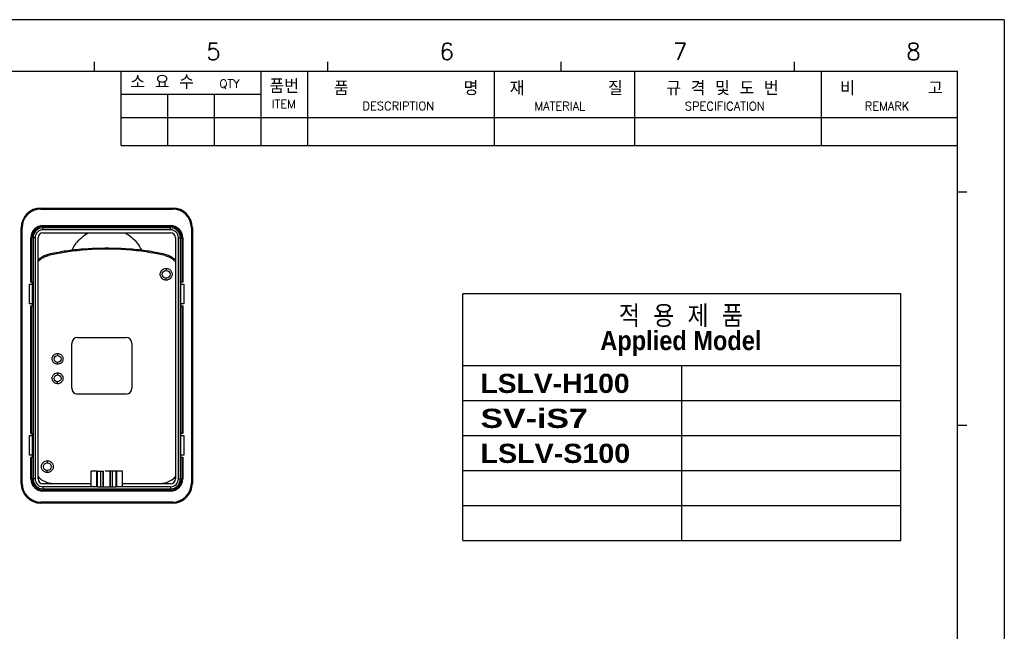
# Model space of a CAD drawing. Header units: millimetres. Extents: x 0 to 996, y 0 to 704.
# Tile 12 of 12: x 496 to 996, y 393 to 704. Entities that reach past the tile are written whole.
import ezdxf
from ezdxf.enums import TextEntityAlignment as Align

# ---------------------------------------------------------------- set-up
doc = ezdxf.new("R2010")
doc.units = ezdxf.units.MM
doc.header["$LTSCALE"] = 0.3
doc.layers.add('AM_0', color=7, linetype='Continuous', lineweight=30)
doc.styles.add('AR', font='arialbd.ttf')
doc.styles.add('WHGTXT', font='simplex', dxfattribs={"bigfont": 'whgtxt'})

# ---------------------------------------------------------------- blocks, each defined once
blk = doc.blocks.new('A$C759C226F')
at = {"linetype": 'Continuous'}
blk.add_line((334.43, 236.49), (0, 236.49), dxfattribs=at)
for p, q in [((334.43, 236.49), (334.43, 0)), ((334.43, 236.49), (334.43, 0)), ((179.16, 229.32), (179.16, 227.73)), ((218.97, 229.32), (218.97, 227.73)), ((258.79, 229.32), (258.79, 227.73)), ((298.6, 229.32), (298.6, 227.73)), ((19.91, 227.73), (326.47, 227.73)), ((183.78, 214.99), (183.78, 227.73)), ((207.67, 214.99), (207.67, 227.73)), ((215.63, 214.99), (215.63, 227.73)), ((247.48, 214.99), (247.48, 227.73)), ((271.37, 214.99), (271.37, 227.73)), ((303.22, 214.99), (303.22, 227.73)), ((326.47, 7.96), (326.47, 227.73)), ((183.78, 223.75), (207.67, 223.75)), ((191.74, 214.99), (191.74, 223.75)), ((199.7, 214.99), (199.7, 223.75)), ((183.78, 219.77), (326.47, 219.77)), ((183.78, 214.99), (326.47, 214.99)), ((328.06, 207.03), (326.47, 207.03)), ((328.06, 167.22), (326.47, 167.22))]:
    blk.add_line(p, q)
at = {"style": 'WHGTXT'}
for s, height, p in [('5', 2.87, (198.27, 229.63)), ('6', 2.87, (238.08, 229.63)), ('7', 2.87, (277.89, 229.63)), ('8', 2.87, (317.7, 229.63)), ('소 요 수  ', 2.389, (185.33, 224.64)), ('QTY', 1.433, (200.54, 224.85)), ('품번', 2.389, (209.06, 223.94)), ('품           명', 2.3888, (220.05, 223.59)), ('재        질 ', 2.3888, (250.05, 223.59)), ('규 격 및 도 번 ', 2.389, (276.75, 223.59)), ('비       고', 2.389, (306.42, 223.59)), ('ITEM ', 1.433, (209.44, 221.37)), ('DESCRIPTION', 1.4333, (224.93, 221.06)), ('MATERIAL', 1.433, (254.28, 221.01)), ('SPECIFICATION', 1.4333, (279.92, 221.01)), ('REMARK', 1.433, (310.62, 221.01))]:
    blk.add_text(s, height=height, dxfattribs=at).set_placement(p)

msp = doc.modelspace()

# ---------------------------------------------------------------- linework, layer by layer
for p, q in [((721.01, 439.69), (721.01, 565)), ((943.61, 565), (721.01, 565)), ((943.61, 439.69), (943.61, 565)), ((721.01, 528.63), (943.61, 528.63)), ((832.31, 439.69), (832.31, 528.63)), ((721.01, 510.84), (943.61, 510.84)), ((721.01, 493.05), (943.61, 493.05)), ((721.01, 475.26), (943.61, 475.26)), ((721.01, 457.47), (943.61, 457.47)), ((721.01, 439.69), (943.61, 439.69))]:
    msp.add_line(p, q)
at = {"layer": 'AM_0'}
for p, q in [((506.53, 608.63), (506.53, 608.13)), ((506.53, 608.63), (573.53, 608.63)), ((506.53, 608.13), (573.53, 608.13)), ((573.53, 608.63), (573.53, 608.13)), ((496.53, 468.63), (496.53, 598.63)), ((496.53, 598.63), (497.03, 598.63)), ((497.03, 468.63), (497.03, 598.63)), ((507.63, 597.56), (507.63, 599.71)), ((507.63, 599.71), (572.43, 599.71)), ((507.63, 599.21), (572.43, 599.21)), ((572.43, 598.56), (507.63, 598.56)), ((572.43, 597.56), (507.63, 597.56)), ((507.63, 596.03), (572.43, 596.03)), ((572.43, 597.56), (572.43, 599.71)), ((583.03, 598.63), (583.03, 468.63)), ((583.53, 598.63), (583.03, 598.63)), ((583.53, 598.63), (583.53, 468.63)), ((501.44, 570.93), (501.44, 593.53)), ((503.59, 593.53), (501.44, 593.53)), ((501.94, 570.93), (501.94, 593.53)), ((502.59, 593.53), (502.59, 470.93)), ((503.59, 593.53), (503.59, 470.93)), ((505.13, 470.93), (505.13, 593.53)), ((574.93, 593.53), (574.93, 470.93)), ((576.46, 470.93), (576.46, 593.53)), ((576.46, 593.53), (578.61, 593.53)), ((577.46, 470.93), (577.46, 593.53)), ((578.11, 593.53), (578.11, 570.93)), ((578.61, 593.53), (578.61, 570.93)), ((510.42, 584.52), (510.3, 585.08)), ((569.63, 584.52), (569.75, 585.08)), ((570.23, 577.96), (570.23, 576.92)), ((501.44, 570.93), (502.33, 570.93)), ((502.35, 558.93), (502.35, 570.93)), ((570.23, 571.96), (570.23, 572.93)), ((577.71, 558.93), (577.71, 570.93)), ((578.61, 570.93), (577.73, 570.93)), ((500.83, 559.93), (500.83, 569.93)), ((500.83, 569.93), (502.33, 569.93)), ((577.73, 569.93), (579.23, 569.93)), ((579.23, 569.93), (579.23, 559.93)), ((502.33, 559.93), (500.83, 559.93)), ((501.44, 493.93), (501.44, 558.93)), ((501.44, 558.93), (502.33, 558.93)), ((501.94, 493.93), (501.94, 558.93)), ((579.23, 559.93), (577.73, 559.93)), ((577.73, 558.93), (578.61, 558.93)), ((578.11, 558.93), (578.11, 493.93)), ((578.61, 558.93), (578.61, 493.93)), ((525.23, 542.83), (549.83, 542.83)), ((522.23, 517.03), (522.23, 539.83)), ((552.83, 539.83), (552.83, 517.03)), ((515.03, 534.71), (515.03, 533.68)), ((515.03, 529.21), (515.03, 530.17)), ((515.03, 524.81), (515.03, 523.78)), ((515.03, 519.31), (515.03, 520.27)), ((549.83, 514.03), (525.23, 514.03)), ((500.83, 482.93), (500.83, 492.93)), ((500.83, 492.93), (502.33, 492.93)), ((501.44, 493.93), (502.33, 493.93)), ((502.35, 481.93), (502.35, 493.93)), ((577.71, 481.93), (577.71, 493.93)), ((578.61, 493.93), (577.73, 493.93)), ((577.73, 492.93), (579.23, 492.93)), ((579.23, 492.93), (579.23, 482.93)), ((502.33, 482.93), (500.83, 482.93)), ((501.44, 470.93), (501.44, 481.93)), ((501.44, 481.93), (502.33, 481.93)), ((501.94, 470.93), (501.94, 481.93)), ((579.23, 482.93), (577.73, 482.93)), ((577.73, 481.93), (578.61, 481.93)), ((578.11, 481.93), (578.11, 470.93)), ((578.61, 481.93), (578.61, 470.93)), ((509.83, 480.16), (509.83, 479.12)), ((503.59, 470.93), (501.44, 470.93)), ((509.83, 474.16), (509.83, 475.13)), ((532.03, 466.93), (532.03, 474.93)), ((535.14, 474.93), (532.03, 474.93)), ((535.03, 466.93), (535.03, 474.93)), ((535.28, 466.93), (535.28, 474.93)), ((535.28, 474.93), (538.31, 474.93)), ((537.1, 466.93), (537.1, 474.93)), ((538.13, 466.93), (538.13, 474.93)), ((538.31, 466.93), (538.31, 474.93)), ((544.77, 474.93), (539.23, 474.93)), ((541.74, 466.93), (541.74, 474.93)), ((541.92, 466.93), (541.92, 474.93)), ((542.95, 466.93), (542.95, 474.93)), ((544.77, 466.93), (544.77, 474.93)), ((545.03, 474.93), (545.03, 466.93)), ((548.03, 474.93), (545.03, 474.93)), ((548.03, 466.93), (548.03, 474.93)), ((576.46, 470.93), (578.61, 470.93)), ((496.53, 468.63), (497.03, 468.63)), ((532.03, 468.42), (507.63, 468.43)), ((535.14, 466.93), (507.63, 466.89)), ((507.63, 466.89), (507.63, 464.74)), ((507.63, 465.89), (572.43, 465.89)), ((535.28, 466.93), (544.77, 466.93)), ((572.43, 466.89), (545.03, 466.93)), ((572.43, 468.43), (548.03, 468.42)), ((572.43, 466.89), (572.43, 464.74)), ((583.53, 468.63), (583.03, 468.63)), ((572.43, 465.24), (507.63, 465.24)), ((572.43, 464.74), (507.63, 464.74)), ((506.53, 458.63), (506.53, 459.13)), ((573.53, 459.13), (506.53, 459.13)), ((573.53, 458.63), (506.53, 458.63)), ((573.53, 458.63), (573.53, 459.13))]:
    msp.add_line(p, q, dxfattribs=at)
for centre, radius in [((570.23, 574.93), 2), ((515.03, 531.93), 1.75), ((515.03, 522.03), 1.75), ((509.83, 477.13), 2)]:
    msp.add_circle(centre, radius, dxfattribs=at)
for centre, radius, start, end in [((506.53, 598.63), 10, 90, 180), ((506.53, 598.63), 9.5, 90, 180), ((573.53, 598.63), 10, 0, 90), ((573.53, 598.63), 9.5, 0, 90), ((507.63, 593.53), 6.18, 90, 180), ((507.63, 593.53), 5.68, 90, 180), ((507.63, 593.53), 5.03, 90, 180), ((507.63, 593.53), 4.03, 90, 180), ((507.63, 593.53), 2.5, 90, 180), ((572.43, 593.53), 6.18, 0, 90), ((572.43, 593.53), 5.68, 0, 90), ((572.43, 593.53), 5.03, 0, 90), ((572.43, 593.53), 4.03, 0, 90), ((572.43, 593.53), 2.5, 0, 90), ((525.23, 539.83), 3, 90, 180), ((549.83, 539.83), 3, 0, 90), ((525.23, 517.03), 3, 180, 270), ((549.83, 517.03), 3, 270, 0), ((507.63, 470.93), 6.18, 180, 270), ((507.63, 470.93), 5.68, 180, 270), ((507.63, 470.93), 5.03, 180, 270), ((507.63, 470.93), 4.03, 180, 270), ((512.63, 478.73), 10, 221.4096, 258.2909), ((507.63, 470.93), 2.5, 180, 270), ((567.43, 478.73), 10, 281.7091, 318.5904), ((572.43, 470.93), 2.5, 270, 0), ((572.43, 470.93), 6.18, 270, 0), ((572.43, 470.93), 4.03, 270, 0), ((572.43, 470.93), 5.68, 270, 0), ((572.43, 470.93), 5.03, 270, 0), ((506.53, 468.63), 10, 180, 270), ((506.53, 468.63), 9.5, 180, 270), ((540.03, 610.93), 145, 258.2897, 259.3451), ((540.03, 610.93), 145, 280.6549, 281.7103), ((573.53, 468.63), 10, 270, 360), ((573.53, 468.63), 9.5, 270, 0)]:
    msp.add_arc(centre, radius, start, end, dxfattribs=at)
for points, start_tangent, end_tangent in [([(522.39, 587.22), (524.52, 590.72), (527.3, 593.7), (530.62, 596.03)], (0.428084, 0.903739), (0.874022, 0.485886)), ([(549.43, 596.03), (552.75, 593.7), (555.54, 590.72), (557.66, 587.22)], (0.874022, -0.485886), (0.428084, -0.903739)), ([(522.39, 587.22), (518.34, 586.63), (514.31, 585.91), (510.3, 585.08)], (-0.991576, -0.129523), (-0.975887, -0.218275)), ([(569.63, 584.52), (549.96, 587.41), (530.09, 587.41), (510.42, 584.52)], (-0.976106, 0.217293), (-0.976106, -0.217293)), ([(531.68, 587.94), (527.1, 587.65), (522.39, 587.22)], (-0.998702, -0.050939), (-0.99465, -0.103306)), ([(548.38, 587.94), (544.08, 588.11), (540.03, 588.16), (535.98, 588.11), (531.68, 587.94)], (-0.998699, 0.050993), (-0.998702, -0.050939)), ([(557.66, 587.22), (552.96, 587.65), (548.38, 587.94)], (-0.99465, 0.103306), (-0.998699, 0.050993)), ([(569.75, 585.08), (565.74, 585.91), (561.71, 586.63), (557.66, 587.22)], (-0.975887, 0.218275), (-0.991576, 0.129523)), ([(505.13, 582.27), (506.67, 583.52), (508.41, 584.47), (510.3, 585.08)], (0.7133, 0.700858), (0.975887, 0.218275)), ([(505.13, 581.44), (506.67, 582.82), (508.46, 583.86), (510.42, 584.52)], (0.672399, 0.740189), (0.976106, 0.217293)), ([(569.63, 584.52), (571.59, 583.86), (573.38, 582.82), (574.93, 581.44)], (0.976106, -0.217293), (0.672399, -0.740189)), ([(569.75, 585.08), (571.64, 584.47), (573.39, 583.52), (574.93, 582.27)], (0.975887, -0.218275), (0.7133, -0.700858)), ([(570.23, 571.96), (568.72, 572.36), (567.62, 573.47), (567.23, 574.97), (567.63, 576.47), (568.73, 577.56), (568.95, 577.67)], (-0.999956, 0.009422), (0.905095, 0.42521)), ([(568.95, 577.67), (570.23, 577.96)], (0.905095, 0.42521), (0.999998, -0.00191)), ([(570.23, 577.96), (571.73, 577.56), (572.83, 576.45), (573.23, 574.95), (572.82, 573.45), (571.72, 572.36), (571.49, 572.24)], (0.999956, -0.009422), (-0.907642, -0.419746)), ([(571.49, 572.24), (570.23, 571.96)], (-0.907642, -0.419746), (-0.999998, 0.00191)), ([(515.03, 529.21), (513.4, 529.74), (512.41, 531.12), (512.41, 532.82), (513.42, 534.19), (513.66, 534.35)], (-0.999862, 0.016591), (0.871214, 0.490903)), ([(513.66, 534.35), (514.71, 534.69)], (0.871214, 0.490903), (0.99286, 0.11929)), ([(514.71, 534.69), (515.03, 534.71)], (0.99286, 0.11929), (0.999992, 0.004123)), ([(515.03, 534.71), (516.65, 534.18), (517.65, 532.8), (517.64, 531.1), (516.63, 529.73), (516.37, 529.56)], (0.999862, -0.016592), (-0.875053, -0.484026)), ([(515.32, 529.23), (515.03, 529.21)], (-0.993761, -0.111532), (-0.999991, -0.004124)), ([(516.37, 529.56), (515.32, 529.23)], (-0.875053, -0.484026), (-0.993761, -0.111532)), ([(515.03, 519.31), (513.4, 519.84), (512.41, 521.22), (512.41, 522.92), (513.42, 524.29), (513.66, 524.45)], (-0.999862, 0.016591), (0.871214, 0.490903)), ([(513.66, 524.45), (514.71, 524.79)], (0.871214, 0.490903), (0.99286, 0.11929)), ([(514.71, 524.79), (515.03, 524.81)], (0.99286, 0.11929), (0.999992, 0.004123)), ([(515.03, 524.81), (516.65, 524.28), (517.65, 522.9), (517.64, 521.2), (516.63, 519.83), (516.37, 519.66)], (0.999862, -0.016592), (-0.875053, -0.484026)), ([(515.32, 519.33), (515.03, 519.31)], (-0.993761, -0.111532), (-0.999991, -0.004124)), ([(516.37, 519.66), (515.32, 519.33)], (-0.875053, -0.484026), (-0.993761, -0.111532)), ([(509.83, 474.16), (508.32, 474.56), (507.22, 475.67), (506.83, 477.17)], (-0.999956, 0.009422), (0.00342, 0.999994)), ([(506.83, 477.17), (507.23, 478.67), (508.33, 479.76), (508.55, 479.87)], (0.00342, 0.999994), (0.905095, 0.42521)), ([(508.55, 479.87), (509.83, 480.16)], (0.905095, 0.42521), (0.999998, -0.00191)), ([(509.83, 480.16), (511.33, 479.76), (512.43, 478.65), (512.83, 477.15), (512.42, 475.65), (511.32, 474.56), (511.09, 474.44)], (0.999956, -0.009422), (-0.907642, -0.419746)), ([(511.09, 474.44), (509.83, 474.16)], (-0.907642, -0.419746), (-0.999998, 0.00191))]:
    msp.add_spline(points, degree=3, dxfattribs=dict(at, start_tangent=start_tangent, end_tangent=end_tangent))

# ---------------------------------------------------------------- block references
at = {"layer": 'AM_0', "xscale": 2.978578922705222, "yscale": 2.978578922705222, "zscale": 2.978578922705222}
msp.add_blockref('A$C759C226F', (0, 0), dxfattribs=at)

# ---------------------------------------------------------------- texts
at = {"layer": 'AM_0', "style": 'AR', "width": 0.880002}
for s, p in [('적  용  제  품', (831.78, 546.23)), ('Applied Model', (831.78, 533.47))]:
    msp.add_text(s, height=9.75, dxfattribs=at).set_placement(p, align=Align.BOTTOM_CENTER)
at = {"layer": 'AM_0', "style": 'AR'}
for s, width, p, p2 in [('LSLV-H100', 1.054, (729.94, 514.62), (805.73, 514.62)), ('SV-iS7', 1.264173, (729.94, 496.83), (784.49, 496.83)), ('LSLV-S100', 1.069128, (729.94, 479.04), (806.02, 479.04))]:
    msp.add_text(s, height=9.75, dxfattribs=dict(at, width=width)).set_placement(p, p2, align=Align.FIT)

doc.saveas('drawing.dxf')
